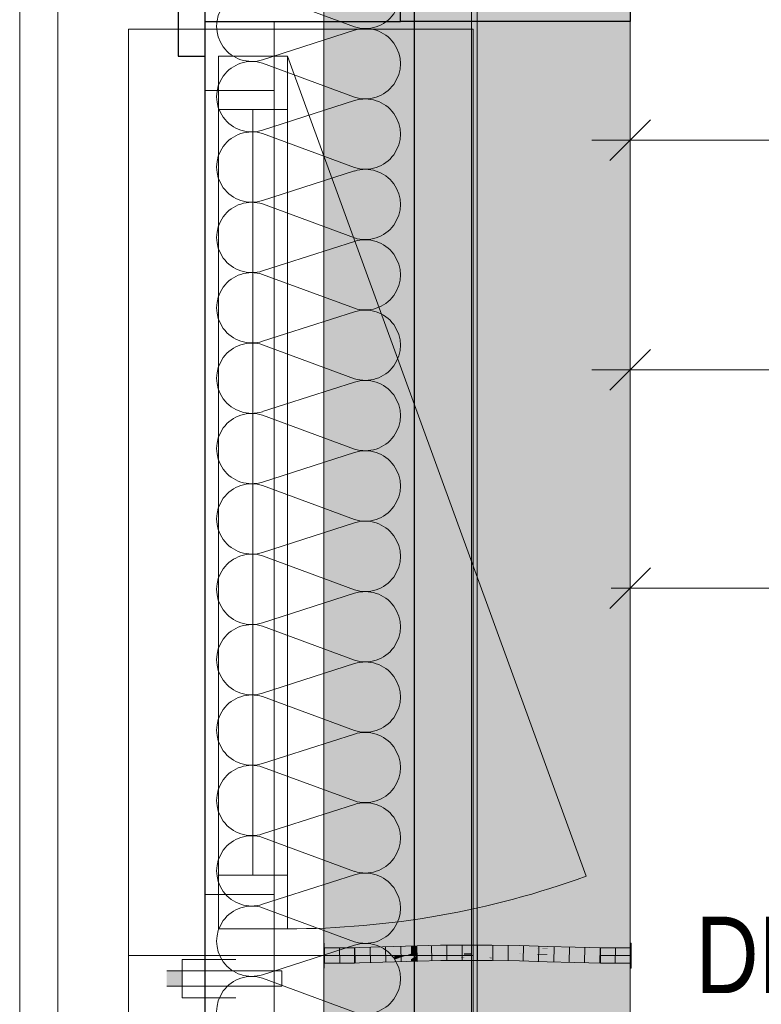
# Model space of a CAD drawing. Extents: x -420 to 300, y 62 to 1162.
# Tile 41 of 130: x -314 to -295, y 517 to 543. Entities that reach past the tile are written whole.
import ezdxf
from ezdxf.lldxf.tags import DXFTag

# ---------------------------------------------------------------- set-up
doc = ezdxf.new("R2010")
doc.units = 0
doc.layers.get('0').update_dxf_attribs({"lineweight": 35})
for name, color, linetype, lineweight, true_color in [('30 -33 Aussenwände- 7 Fassade_ Elemente', 7, 'Continuous', 9, 0x00aacc), ('30 -35 Decken- 1 Konstruktion-Träger- Stahlbeton', 7, 'grob-A06G9F4K8I', 13, 0x33aa00), ('30 -36 Dächer- 3 Dachbeläge', 7, 'Continuous', 15, 0x9999ff), ('30 -36 Dächer- 4 Dachbekleidungen', 7, 'Continuous', 9, 0xccccff), ('70 -76 Bemaßung- 2 Allgemein', 9, 'Continuous', 5, 0x808080), ('E_Leerrohr 20', 7, 'Continuous', 13, 0xcc0099), ('E_Leerrohr 20-Shading', 7, 'Continuous', 13, 0xcc0099)]:
    doc.layers.add(name, color=color, linetype=linetype, lineweight=lineweight, true_color=true_color)
doc.layers.add('70 -71 Achsen- 1 Gebäudeachsen', color=7, linetype='STRICHPUNKT2-A06G9F4J8I', lineweight=18)
doc.layers.add('Detailelementbeschriftung', color=7, linetype='Continuous', lineweight=9)
doc.layers.add('iwb_Schraffur_Unterzug', color=7, linetype='Continuous', lineweight=5, true_color=0xffffcc, plot=False)
doc.styles.get("Standard").update_dxf_attribs({"font": 'ARIALN.TTF'})
tags = doc.linetypes.add('grob-A06G9F4K8I', pattern=[14, 3, -8, 3]).pattern_tags.tags
tags[8:9] = [DXFTag(74, 4), DXFTag(75, 0), DXFTag(340, '0'), DXFTag(46, 0.0), DXFTag(50, 0.0), DXFTag(44, 0.0), DXFTag(45, 0.0)]
tags[6:7] = [DXFTag(74, 4), DXFTag(75, 0), DXFTag(340, '0'), DXFTag(46, 0.0), DXFTag(50, 0.0), DXFTag(44, 0.0), DXFTag(45, 0.0)]
tags[4:5] = [DXFTag(74, 4), DXFTag(75, 0), DXFTag(340, '0'), DXFTag(46, 0.0), DXFTag(50, 0.0), DXFTag(44, 0.0), DXFTag(45, 0.0)]
tags = doc.linetypes.add('STRICHPUNKT2', pattern=[12.7, 6.35, -3.175, 0, -3.175]).pattern_tags.tags
tags[10:11] = [DXFTag(74, 4), DXFTag(75, 0), DXFTag(340, '0'), DXFTag(46, 0.0), DXFTag(50, 0.0), DXFTag(44, 0.0), DXFTag(45, 0.0)]
tags[8:9] = [DXFTag(74, 4), DXFTag(75, 0), DXFTag(340, '0'), DXFTag(46, 0.0), DXFTag(50, 0.0), DXFTag(44, 0.0), DXFTag(45, 0.0)]
tags[6:7] = [DXFTag(74, 4), DXFTag(75, 0), DXFTag(340, '0'), DXFTag(46, 0.0), DXFTag(50, 0.0), DXFTag(44, 0.0), DXFTag(45, 0.0)]
tags[4:5] = [DXFTag(74, 4), DXFTag(75, 0), DXFTag(340, '0'), DXFTag(46, 0.0), DXFTag(50, 0.0), DXFTag(44, 0.0), DXFTag(45, 0.0)]
tags = doc.linetypes.add('STRICHPUNKT2-A06G9F4J8I', pattern=[12.7, 6.35, -3.175, 0, -3.175]).pattern_tags.tags
tags[10:11] = [DXFTag(74, 4), DXFTag(75, 0), DXFTag(340, '0'), DXFTag(46, 0.0), DXFTag(50, 0.0), DXFTag(44, 0.0), DXFTag(45, 0.0)]
tags[8:9] = [DXFTag(74, 4), DXFTag(75, 0), DXFTag(340, '0'), DXFTag(46, 0.0), DXFTag(50, 0.0), DXFTag(44, 0.0), DXFTag(45, 0.0)]
tags[6:7] = [DXFTag(74, 4), DXFTag(75, 0), DXFTag(340, '0'), DXFTag(46, 0.0), DXFTag(50, 0.0), DXFTag(44, 0.0), DXFTag(45, 0.0)]
tags[4:5] = [DXFTag(74, 4), DXFTag(75, 0), DXFTag(340, '0'), DXFTag(46, 0.0), DXFTag(50, 0.0), DXFTag(44, 0.0), DXFTag(45, 0.0)]

# ---------------------------------------------------------------- blocks, each defined once
blk = doc.blocks.new('Shading-A06G9F2J8I', base_point=(-301.19, 518.014))
at = {"layer": 'E_Leerrohr 20-Shading', "color": 223, "true_color": 0xc67fb4}
for points in [[(-305.679, 518.301), (-305.68, 518.359), (-306.286, 518.299), (-306.286, 518.353)], [(-306.286, 518.299), (-306.286, 518.297), (-305.679, 518.301), (-305.679, 518.3)], [(-306.286, 518.297), (-306.286, 518.295), (-305.679, 518.3)], [(-305.072, 518.313), (-305.074, 518.372), (-305.679, 518.301), (-305.68, 518.359)], [(-305.679, 518.3), (-305.072, 518.313), (-305.679, 518.301), (-305.072, 518.313)], [(-304.464, 518.331), (-304.466, 518.39), (-305.072, 518.313), (-305.074, 518.372)], [(-304.466, 518.39), (-304.464, 518.331), (-304.025, 518.403), (-304.025, 518.386)], [(-304.025, 518.386), (-304.464, 518.331), (-304.024, 518.346), (-304.094, 518.342)], [(-304.094, 518.342), (-303.855, 518.349), (-303.855, 518.354)], [(-303.857, 518.408), (-304.025, 518.386), (-303.855, 518.354), (-304.024, 518.346)], [(-304.025, 518.386), (-303.857, 518.408), (-304.025, 518.403)], [(-303.246, 518.38), (-303.247, 518.423), (-303.855, 518.354), (-303.857, 518.408)], [(-303.855, 518.349), (-303.246, 518.364), (-303.855, 518.354), (-303.246, 518.38)], [(-302.635, 518.393), (-302.635, 518.43), (-303.246, 518.38), (-303.247, 518.423)], [(-303.246, 518.364), (-302.635, 518.372), (-303.246, 518.38), (-302.635, 518.393)], [(-302.635, 518.393), (-302.269, 518.39), (-302.635, 518.43), (-302.268, 518.429)], [(-302.635, 518.372), (-301.908, 518.369), (-302.635, 518.393), (-301.908, 518.388)], [(-302.269, 518.39), (-301.908, 518.388), (-302.268, 518.429), (-301.907, 518.427)], [(-301.182, 518.364), (-301.181, 518.414), (-301.908, 518.388), (-301.907, 518.427)], [(-301.908, 518.369), (-301.182, 518.355), (-301.908, 518.388), (-301.182, 518.364)], [(-301.182, 518.364), (-301.052, 518.359), (-301.181, 518.414), (-300.731, 518.349)], [(-301.182, 518.355), (-300.682, 518.342), (-301.182, 518.364)], [(-301.181, 518.414), (-300.731, 518.349), (-300.455, 518.395), (-300.456, 518.341)], [(-300.731, 518.349), (-301.052, 518.359), (-300.692, 518.343), (-300.746, 518.345)], [(-300.746, 518.345), (-300.682, 518.342), (-300.692, 518.343)], [(-300.456, 518.341), (-300.731, 518.349), (-300.456, 518.337), (-300.692, 518.343)], [(-300.692, 518.343), (-300.682, 518.342), (-300.456, 518.337), (-300.456, 518.336)], [(-299.732, 518.318), (-299.731, 518.375), (-300.456, 518.341), (-300.455, 518.395)], [(-300.456, 518.341), (-300.456, 518.337), (-299.732, 518.318), (-299.732, 518.316)], [(-300.456, 518.337), (-300.456, 518.336), (-299.732, 518.316)], [(-299.009, 518.301), (-299.008, 518.36), (-299.732, 518.318), (-299.731, 518.375)], [(-299.732, 518.316), (-299.009, 518.301), (-299.732, 518.318)], [(-298.286, 518.295), (-298.286, 518.353), (-299.009, 518.301), (-299.008, 518.36)], [(-304.455, 518.015), (-304.456, 518.048), (-305.064, 517.985), (-305.065, 518.031)], [(-304.456, 518.048), (-304.455, 518.015), (-304.022, 518.061), (-304.022, 518.037)], [(-304.455, 518.015), (-304.454, 517.99), (-304.022, 518.037), (-304.021, 518.003)], [(-304.022, 518.061), (-304.022, 518.037), (-303.848, 518.066), (-303.847, 518.046)], [(-304.022, 518.037), (-304.021, 518.003), (-303.847, 518.046), (-303.846, 518.008)], [(-303.847, 518.046), (-303.24, 518.072), (-303.848, 518.066), (-303.24, 518.081)], [(-303.24, 518.081), (-303.24, 518.081), (-303.848, 518.066)], [(-303.846, 518.008), (-303.239, 518.023), (-303.847, 518.046), (-303.24, 518.072)], [(-302.634, 518.085), (-302.634, 518.089), (-303.24, 518.072), (-303.24, 518.081)], [(-303.239, 518.023), (-302.634, 518.03), (-303.24, 518.072), (-302.634, 518.085)], [(-302.634, 518.085), (-302.274, 518.082), (-302.634, 518.089), (-302.274, 518.087)], [(-302.634, 518.085), (-302.634, 518.03), (-302.274, 518.082), (-302.275, 518.029)], [(-302.274, 518.082), (-302.275, 518.029), (-301.911, 518.078), (-301.912, 518.027)], [(-302.274, 518.087), (-302.274, 518.086), (-301.911, 518.086), (-301.911, 518.083)], [(-302.274, 518.086), (-302.274, 518.082), (-301.911, 518.083), (-301.911, 518.08)], [(-302.274, 518.082), (-301.911, 518.078), (-302.201, 518.082)], [(-301.911, 518.078), (-301.911, 518.08), (-302.201, 518.082)], [(-301.911, 518.078), (-301.912, 518.027), (-301.189, 518.056), (-301.19, 518.014)], [(-301.911, 518.083), (-301.188, 518.065), (-301.911, 518.086), (-301.188, 518.07)], [(-301.188, 518.07), (-301.188, 518.072), (-301.911, 518.086)], [(-301.911, 518.08), (-301.189, 518.056), (-301.911, 518.083), (-301.188, 518.065)], [(-301.911, 518.08), (-301.911, 518.078), (-301.584, 518.069)], [(-301.911, 518.078), (-301.189, 518.056), (-301.584, 518.069)], [(-301.19, 518.014), (-300.466, 517.995), (-301.189, 518.056), (-300.465, 518.024)], [(-301.189, 518.056), (-300.465, 518.024), (-301.188, 518.065), (-300.464, 518.04)], [(-300.464, 518.04), (-300.464, 518.053), (-301.188, 518.065), (-301.188, 518.072)], [(-300.465, 518.024), (-299.74, 517.99), (-300.464, 518.04), (-299.739, 518.014)], [(-299.739, 518.014), (-299.739, 518.034), (-300.464, 518.04), (-300.464, 518.053)], [(-299.014, 517.964), (-299.013, 518.018), (-299.74, 517.99), (-299.739, 518.034)], [(-306.286, 517.953), (-305.674, 517.962), (-306.286, 518.012), (-305.675, 518.017)], [(-306.286, 517.953), (-305.674, 517.959), (-305.674, 517.962)], [(-305.064, 517.985), (-305.065, 518.031), (-305.674, 517.962), (-305.675, 518.017)], [(-305.674, 517.959), (-305.063, 517.972), (-305.674, 517.962), (-305.064, 517.985)], [(-305.063, 517.972), (-304.454, 517.99), (-305.064, 517.985), (-304.455, 518.015)], [(-300.466, 517.995), (-299.74, 517.975), (-300.465, 518.024), (-299.74, 517.99)], [(-299.74, 517.975), (-299.014, 517.96), (-299.74, 517.99), (-299.014, 517.964)], [(-298.286, 517.953), (-298.286, 518.012), (-299.014, 517.96), (-299.013, 518.018)]]:
    blk.add_solid(points, dxfattribs=at)
at = {"layer": 'E_Leerrohr 20-Shading', "color": 231, "true_color": 0xe17fc9}
for points in [[(-305.677, 518.159), (-305.679, 518.3), (-306.286, 518.153), (-306.286, 518.295)], [(-305.069, 518.172), (-305.072, 518.313), (-305.677, 518.159), (-305.679, 518.3)], [(-304.46, 518.19), (-304.464, 518.331), (-305.069, 518.172), (-305.072, 518.313)], [(-304.46, 518.19), (-304.094, 518.342), (-304.464, 518.331)], [(-304.094, 518.342), (-304.46, 518.19), (-304.024, 518.341), (-304.023, 518.203)], [(-303.855, 518.337), (-303.855, 518.349), (-304.094, 518.342)], [(-304.023, 518.203), (-303.851, 518.208), (-304.024, 518.341), (-303.855, 518.337)], [(-303.245, 518.326), (-303.246, 518.364), (-303.855, 518.337), (-303.855, 518.349)], [(-303.855, 518.337), (-303.851, 518.208), (-303.245, 518.326), (-303.243, 518.224)], [(-302.635, 518.321), (-302.635, 518.372), (-303.245, 518.326), (-303.246, 518.364)], [(-303.245, 518.326), (-303.243, 518.224), (-302.635, 518.321), (-302.634, 518.237)], [(-301.909, 518.323), (-301.908, 518.369), (-302.635, 518.321), (-302.635, 518.372)], [(-302.27, 518.322), (-302.635, 518.321), (-302.271, 518.242), (-302.634, 518.237)], [(-302.271, 518.229), (-301.91, 518.227), (-302.27, 518.322), (-301.909, 518.323)], [(-301.909, 518.323), (-301.91, 518.227), (-301.182, 518.333), (-301.185, 518.219)], [(-301.182, 518.333), (-301.182, 518.355), (-301.909, 518.323), (-301.908, 518.369)], [(-301.182, 518.333), (-301.185, 518.219), (-300.682, 518.342), (-301.166, 518.219)], [(-300.682, 518.342), (-301.182, 518.355), (-301.182, 518.333)], [(-300.682, 518.342), (-301.166, 518.219), (-300.456, 518.336), (-300.46, 518.208)], [(-299.735, 518.196), (-299.732, 518.316), (-300.46, 518.208), (-300.456, 518.336)], [(-299.011, 518.16), (-299.009, 518.301), (-299.735, 518.175), (-299.732, 518.316)], [(-298.286, 518.153), (-298.286, 518.295), (-299.011, 518.16), (-299.009, 518.301)], [(-305.677, 518.159), (-306.286, 518.153), (-305.97, 518.154)], [(-306.286, 518.153), (-306.098, 518.152), (-305.97, 518.154)], [(-306.286, 518.144), (-305.928, 518.151), (-306.286, 518.153)], [(-305.676, 518.087), (-305.677, 518.15), (-306.286, 518.144), (-305.901, 518.151)], [(-305.928, 518.151), (-306.286, 518.144), (-305.901, 518.151)], [(-305.676, 518.087), (-306.286, 518.144), (-306.286, 518.095)], [(-306.286, 518.095), (-306.286, 518.012), (-305.676, 518.087), (-305.675, 518.017)], [(-305.97, 518.154), (-306.098, 518.152), (-305.742, 518.155), (-305.928, 518.151)], [(-305.677, 518.159), (-305.97, 518.154), (-305.677, 518.156), (-305.742, 518.155)], [(-305.742, 518.155), (-305.928, 518.151), (-305.677, 518.155), (-305.901, 518.151)], [(-305.677, 518.15), (-305.677, 518.155), (-305.901, 518.151)], [(-305.677, 518.155), (-305.677, 518.156), (-305.742, 518.155)], [(-305.677, 518.156), (-305.677, 518.155), (-305.068, 518.172), (-305.068, 518.159)], [(-305.068, 518.172), (-305.069, 518.172), (-305.677, 518.156), (-305.677, 518.159)], [(-305.068, 518.14), (-305.068, 518.159), (-305.677, 518.15), (-305.677, 518.155)], [(-305.067, 518.114), (-305.068, 518.14), (-305.676, 518.12), (-305.677, 518.15)], [(-305.676, 518.087), (-305.066, 518.078), (-305.676, 518.12), (-305.067, 518.114)], [(-305.676, 518.087), (-305.675, 518.017), (-305.066, 518.078), (-305.065, 518.031)], [(-304.459, 518.164), (-304.46, 518.19), (-305.068, 518.159), (-305.069, 518.172)], [(-304.458, 518.128), (-304.459, 518.152), (-305.068, 518.159), (-304.77, 518.161)], [(-304.458, 518.128), (-305.068, 518.159), (-305.068, 518.14)], [(-304.458, 518.128), (-305.068, 518.14), (-304.458, 518.107), (-305.067, 518.114)], [(-305.067, 518.114), (-305.066, 518.078), (-304.458, 518.107), (-304.456, 518.068)], [(-305.066, 518.078), (-305.065, 518.031), (-304.456, 518.068), (-304.456, 518.048)], [(-304.459, 518.152), (-304.459, 518.164), (-304.77, 518.161)], [(-304.46, 518.19), (-304.459, 518.164), (-304.023, 518.203), (-304.123, 518.167)], [(-304.19, 518.143), (-304.123, 518.167), (-304.459, 518.152), (-304.459, 518.164)], [(-304.458, 518.128), (-304.245, 518.123), (-304.459, 518.152), (-304.19, 518.143)], [(-304.296, 518.105), (-304.245, 518.123), (-304.458, 518.107), (-304.458, 518.128)], [(-304.458, 518.107), (-304.456, 518.069), (-304.296, 518.105), (-304.396, 518.07)], [(-304.456, 518.069), (-304.456, 518.068), (-304.396, 518.07), (-304.402, 518.067)], [(-304.456, 518.068), (-304.456, 518.048), (-304.402, 518.067)], [(-304.402, 518.067), (-304.456, 518.048), (-304.022, 518.061)], [(-304.396, 518.07), (-304.402, 518.067), (-304.003, 518.073), (-304.022, 518.061)], [(-304.296, 518.105), (-304.396, 518.07), (-303.958, 518.101), (-304.003, 518.073)], [(-303.958, 518.101), (-303.934, 518.117), (-304.296, 518.105), (-304.245, 518.123)], [(-304.245, 518.123), (-303.934, 518.117), (-304.19, 518.143), (-303.906, 518.134)], [(-303.906, 518.134), (-303.85, 518.169), (-304.19, 518.143), (-304.123, 518.167)], [(-304.023, 518.203), (-304.123, 518.167), (-303.851, 518.204), (-303.85, 518.169)], [(-303.851, 518.204), (-303.851, 518.208), (-304.023, 518.203)], [(-304.003, 518.073), (-304.022, 518.061), (-303.848, 518.075), (-303.848, 518.066)], [(-303.958, 518.101), (-304.003, 518.073), (-303.849, 518.1), (-303.848, 518.075)], [(-303.849, 518.1), (-303.849, 518.115), (-303.958, 518.101), (-303.934, 518.117)], [(-303.934, 518.117), (-303.849, 518.115), (-303.906, 518.134), (-303.849, 518.132)], [(-303.849, 518.132), (-303.85, 518.169), (-303.906, 518.134)], [(-303.851, 518.208), (-303.243, 518.223), (-303.243, 518.224)], [(-303.243, 518.209), (-303.243, 518.223), (-303.851, 518.204), (-303.851, 518.208)], [(-303.851, 518.204), (-303.85, 518.169), (-303.243, 518.209), (-303.242, 518.174)], [(-303.241, 518.114), (-303.242, 518.174), (-303.849, 518.132), (-303.85, 518.169)], [(-303.241, 518.104), (-303.241, 518.114), (-303.849, 518.115), (-303.849, 518.132)], [(-303.241, 518.104), (-303.849, 518.115), (-303.241, 518.094), (-303.849, 518.1)], [(-303.241, 518.094), (-303.849, 518.1), (-303.24, 518.081), (-303.848, 518.075)], [(-303.848, 518.075), (-303.848, 518.066), (-303.24, 518.081)], [(-302.634, 518.237), (-303.243, 518.224), (-302.634, 518.234), (-303.243, 518.223)], [(-303.243, 518.223), (-302.634, 518.23), (-302.634, 518.234)], [(-302.634, 518.211), (-302.634, 518.23), (-303.243, 518.209), (-303.243, 518.223)], [(-303.243, 518.209), (-303.242, 518.174), (-302.634, 518.211), (-302.634, 518.176)], [(-302.634, 518.102), (-302.634, 518.176), (-303.241, 518.117), (-303.242, 518.174)], [(-303.241, 518.114), (-302.634, 518.099), (-303.241, 518.117), (-302.634, 518.102)], [(-302.634, 518.099), (-303.241, 518.114), (-302.77, 518.1)], [(-303.241, 518.114), (-303.241, 518.104), (-302.77, 518.1)], [(-302.634, 518.089), (-302.77, 518.1), (-303.241, 518.094), (-303.241, 518.104)], [(-302.634, 518.089), (-303.241, 518.094), (-303.24, 518.081)], [(-302.634, 518.099), (-302.77, 518.1), (-302.634, 518.096)], [(-302.77, 518.1), (-302.634, 518.089), (-302.634, 518.096)], [(-302.634, 518.237), (-302.634, 518.23), (-302.271, 518.242), (-302.271, 518.229)], [(-302.634, 518.211), (-302.271, 518.229), (-302.634, 518.23)], [(-302.271, 518.229), (-302.634, 518.211), (-302.272, 518.208)], [(-302.438, 518.209), (-302.634, 518.211), (-302.438, 518.176), (-302.634, 518.176)], [(-301.911, 518.101), (-301.91, 518.175), (-302.634, 518.102), (-302.634, 518.176)], [(-301.911, 518.101), (-302.634, 518.102), (-302.53, 518.099)], [(-302.634, 518.102), (-302.634, 518.099), (-302.53, 518.099)], [(-302.274, 518.087), (-302.015, 518.097), (-302.634, 518.099), (-302.118, 518.101)], [(-302.274, 518.087), (-302.634, 518.099), (-302.634, 518.096)], [(-302.437, 518.091), (-302.634, 518.096), (-302.437, 518.088), (-302.634, 518.089)], [(-301.91, 518.206), (-302.438, 518.209), (-301.91, 518.175), (-302.438, 518.176)], [(-302.274, 518.087), (-302.437, 518.091), (-302.437, 518.088)], [(-301.911, 518.086), (-301.911, 518.094), (-302.274, 518.087), (-302.015, 518.097)], [(-302.271, 518.229), (-302.272, 518.208), (-301.91, 518.224), (-301.91, 518.206)], [(-301.91, 518.224), (-301.91, 518.227), (-302.271, 518.229)], [(-302.015, 518.097), (-301.911, 518.101), (-302.118, 518.101)], [(-301.911, 518.094), (-301.911, 518.101), (-302.015, 518.097)], [(-301.186, 518.171), (-301.91, 518.175), (-301.187, 518.111), (-301.911, 518.101)], [(-301.187, 518.111), (-301.911, 518.101), (-301.188, 518.073), (-301.911, 518.094)], [(-301.911, 518.094), (-301.911, 518.086), (-301.188, 518.073), (-301.188, 518.072)], [(-301.91, 518.227), (-301.185, 518.214), (-301.185, 518.219)], [(-301.185, 518.21), (-301.185, 518.214), (-301.91, 518.224), (-301.91, 518.227)], [(-301.91, 518.206), (-301.185, 518.196), (-301.91, 518.224), (-301.185, 518.21)], [(-301.91, 518.206), (-301.91, 518.175), (-301.185, 518.196), (-301.186, 518.171)], [(-301.187, 518.111), (-301.188, 518.072), (-300.462, 518.124), (-300.464, 518.053)], [(-300.461, 518.166), (-301.186, 518.171), (-300.462, 518.124), (-301.187, 518.111)], [(-300.725, 518.188), (-301.185, 518.196), (-300.725, 518.168), (-301.186, 518.171)], [(-301.185, 518.219), (-301.185, 518.214), (-301.166, 518.219)], [(-301.166, 518.219), (-301.185, 518.214), (-300.46, 518.208), (-300.46, 518.195)], [(-300.46, 518.193), (-300.46, 518.195), (-301.185, 518.21), (-301.185, 518.214)], [(-301.185, 518.196), (-300.461, 518.183), (-301.185, 518.21), (-300.46, 518.193)], [(-300.461, 518.183), (-300.725, 518.188), (-300.461, 518.166), (-300.725, 518.168)], [(-300.462, 518.124), (-300.464, 518.053), (-299.736, 518.138), (-299.739, 518.034)], [(-299.736, 518.16), (-300.461, 518.166), (-299.736, 518.138), (-300.462, 518.124)], [(-300.461, 518.183), (-299.736, 518.17), (-300.46, 518.193), (-299.735, 518.175)], [(-300.461, 518.183), (-300.461, 518.166), (-299.736, 518.17), (-299.736, 518.16)], [(-300.46, 518.195), (-299.735, 518.175), (-300.46, 518.208), (-299.735, 518.196)], [(-299.735, 518.175), (-300.46, 518.195), (-300.46, 518.193)], [(-299.736, 518.138), (-299.739, 518.034), (-299.011, 518.149), (-299.013, 518.018)], [(-299.011, 518.16), (-299.735, 518.175), (-299.736, 518.17)], [(-299.736, 518.17), (-299.736, 518.16), (-299.011, 518.16), (-299.011, 518.155)], [(-299.011, 518.155), (-299.736, 518.16), (-299.011, 518.149), (-299.736, 518.138)], [(-299.011, 518.149), (-299.013, 518.018), (-298.286, 518.153), (-298.286, 518.012)], [(-298.286, 518.153), (-299.011, 518.16), (-299.011, 518.155)], [(-299.011, 518.155), (-299.011, 518.149), (-298.286, 518.153)]]:
    blk.add_solid(points, dxfattribs=at)
blk = doc.blocks.new('Shading-A06G9F2L8I', base_point=(-306.286, 518.148))
at = {"layer": 'E_Leerrohr 20-Shading', "color": 213, "true_color": 0xd67fc0}
for points in [[(-306.286, 518.153), (-306.286, 518.483), (-306.298, 518.153), (-306.298, 518.483)], [(-305.676, 518.153), (-306.286, 518.353), (-306.286, 518.166)], [(-305.676, 518.153), (-305.498, 518.153), (-306.286, 518.353), (-305.498, 518.353)], [(-306.286, 518.082), (-306.286, 518.153), (-306.298, 518.082), (-306.298, 518.153)], [(-306.298, 517.823), (-306.286, 517.823), (-306.298, 518.082), (-306.286, 518.082)], [(-306.286, 518.166), (-306.286, 518.159), (-305.676, 518.153), (-305.918, 518.153)], [(-306.286, 518.159), (-306.286, 518.153), (-305.918, 518.153)], [(-306.286, 518.148), (-306.286, 518.07), (-305.676, 518.153), (-305.944, 518.065)], [(-305.676, 518.153), (-306.286, 518.153), (-306.286, 518.148)], [(-306.286, 518.07), (-306.286, 517.953), (-305.944, 518.065)], [(-305.944, 518.065), (-306.286, 517.953), (-305.498, 518.059), (-305.498, 517.953)], [(-305.676, 518.153), (-305.944, 518.065), (-305.498, 518.153), (-305.498, 518.059)]]:
    blk.add_solid(points, dxfattribs=at)
blk = doc.blocks.new('Shading-A06G9F2N8I', base_point=(-298.286, 518.153))
at = {"layer": 'E_Leerrohr 20-Shading', "color": 213, "true_color": 0xd67fc0}
for points in [[(-299.074, 518.353), (-299.074, 518.153), (-298.286, 518.353), (-298.286, 518.153)], [(-298.286, 518.483), (-298.286, 518.153), (-298.274, 518.483), (-298.274, 518.153)], [(-298.286, 518.153), (-299.074, 518.153), (-298.286, 517.953), (-299.074, 517.965)], [(-298.274, 518.153), (-298.286, 518.153), (-298.274, 518.061), (-298.286, 518.061)], [(-298.286, 518.061), (-298.286, 517.823), (-298.274, 518.061), (-298.274, 517.823)], [(-299.074, 517.965), (-299.074, 517.953), (-298.286, 517.953)]]:
    blk.add_solid(points, dxfattribs=at)
blk = doc.blocks.new('Referenz-A06G9F4L8I')
at = {"layer": '30 -33 Aussenwände- 7 Fassade_ Elemente', "color": 0, "linetype": 'Continuous', "lineweight": -2, "ltscale": 0.25}
for p, q in [((-309.398, 444.453), (-309.398, 609.453)), ((-303.938, 604.953), (-303.938, 448.953)), ((-310.098, 544.953), (-310.098, 541.653)), ((-304.298, 542.553), (-304.298, 544.953)), ((-298.298, 544.953), (-298.298, 542.553)), ((-309.398, 541.653), (-309.398, 542.553)), ((-309.398, 542.553), (-304.298, 542.553)), ((-298.298, 542.553), (-304.298, 542.553)), ((-310.098, 541.653), (-309.398, 541.653))]:
    blk.add_line(p, q, dxfattribs=at)
at = {"layer": '30 -33 Aussenwände- 7 Fassade_ Elemente', "color": 0, "linetype": 'Continuous', "ltscale": 0.13}
for p, q in [((-314.238, 608.053), (-314.238, 445.753)), ((-302.438, 448.953), (-302.438, 604.953)), ((-313.238, 449.453), (-313.238, 604.453)), ((-309.398, 604.453), (-309.398, 449.453)), ((-314.238, 385.853), (-314.238, 548.053)), ((-298.298, 544.953), (-298.298, 388.953)), ((-305.498, 542.418), (-307.898, 543.305)), ((-309.398, 542.553), (-307.598, 542.553)), ((-309.398, 518.153), (-309.398, 542.553)), ((-307.598, 542.553), (-307.598, 518.153)), ((-307.898, 541.556), (-305.498, 542.328)), ((-309.048, 518.853), (-309.048, 541.653)), ((-309.048, 541.653), (-307.248, 541.653)), ((-305.498, 540.579), (-307.898, 541.466)), ((-307.248, 541.653), (-307.248, 518.853)), ((-307.898, 539.718), (-305.498, 540.489)), ((-305.498, 538.741), (-307.898, 539.628)), ((-307.898, 537.879), (-305.498, 538.651)), ((-305.498, 536.902), (-307.898, 537.789)), ((-307.898, 536.041), (-305.498, 536.812)), ((-305.498, 535.064), (-307.898, 535.951)), ((-307.898, 534.202), (-305.498, 534.974)), ((-305.498, 533.225), (-307.898, 534.112)), ((-307.898, 532.364), (-305.498, 533.135)), ((-305.498, 531.387), (-307.898, 532.274)), ((-307.898, 530.525), (-305.498, 531.297)), ((-305.498, 529.548), (-307.898, 530.435)), ((-307.898, 528.687), (-305.498, 529.458)), ((-305.498, 527.709), (-307.898, 528.597)), ((-307.898, 526.848), (-305.498, 527.619)), ((-305.498, 525.871), (-307.898, 526.758)), ((-307.898, 525.01), (-305.498, 525.781)), ((-305.498, 524.032), (-307.898, 524.92)), ((-307.898, 523.171), (-305.498, 523.942)), ((-305.498, 522.194), (-307.898, 523.081)), ((-307.898, 521.333), (-305.498, 522.104)), ((-305.498, 520.355), (-307.898, 521.243)), ((-307.898, 519.494), (-305.498, 520.265)), ((-305.498, 518.517), (-307.898, 519.404)), ((-307.248, 518.853), (-309.048, 518.853)), ((-307.898, 517.656), (-305.498, 518.427)), ((-309.398, 493.753), (-309.398, 518.153)), ((-309.398, 518.153), (-307.598, 518.153)), ((-307.598, 518.153), (-307.598, 493.753)), ((-305.498, 516.678), (-307.898, 517.566))]:
    blk.add_line(p, q, dxfattribs=at)
at = {"layer": '30 -33 Aussenwände- 7 Fassade_ Elemente', "color": 0, "linetype": 'Continuous', "lineweight": 18, "ltscale": 0.18}
for p, q in [((-309.398, 542.553), (-307.598, 542.553)), ((-309.398, 540.753), (-309.398, 542.553)), ((-307.598, 542.553), (-307.598, 540.753)), ((-309.048, 540.253), (-309.048, 541.653)), ((-309.048, 541.653), (-307.248, 541.653)), ((-307.248, 541.653), (-307.248, 540.253)), ((-307.598, 540.753), (-309.398, 540.753)), ((-307.248, 540.253), (-309.048, 540.253)), ((-308.148, 520.253), (-308.148, 540.253)), ((-309.048, 520.253), (-307.248, 520.253)), ((-309.048, 518.853), (-309.048, 520.253)), ((-307.248, 520.253), (-307.248, 518.853)), ((-309.398, 518.153), (-309.398, 519.753)), ((-309.398, 519.753), (-307.598, 519.753)), ((-307.598, 519.753), (-307.598, 518.153)), ((-307.248, 518.853), (-309.048, 518.853)), ((-309.398, 518.153), (-307.598, 518.153)), ((-309.398, 516.553), (-309.398, 518.153)), ((-307.598, 518.153), (-307.598, 516.553))]:
    blk.add_line(p, q, dxfattribs=at)
at = {"layer": '30 -33 Aussenwände- 7 Fassade_ Elemente', "color": 0}
for p, q in [((-311.398, 542.353), (-309.398, 542.353)), ((-311.398, 518.153), (-311.398, 542.353)), ((-307.598, 542.353), (-309.398, 542.353)), ((-309.398, 542.353), (-309.398, 540.753)), ((-302.398, 542.353), (-307.598, 542.353)), ((-307.598, 540.753), (-307.598, 542.353)), ((-302.398, 518.153), (-302.398, 542.353)), ((-309.048, 541.653), (-307.248, 541.653)), ((-309.048, 540.253), (-309.048, 541.653)), ((-307.248, 541.653), (-307.248, 540.253)), ((-309.398, 540.753), (-307.598, 540.753)), ((-309.398, 519.753), (-309.398, 540.753)), ((-309.048, 540.253), (-307.248, 540.253)), ((-309.048, 520.253), (-309.048, 540.253)), ((-308.148, 520.253), (-308.148, 540.253)), ((-307.248, 540.253), (-307.248, 520.253)), ((-309.048, 518.853), (-309.048, 520.253)), ((-307.248, 520.253), (-309.048, 520.253)), ((-307.248, 520.253), (-307.248, 518.853)), ((-309.398, 518.153), (-309.398, 519.753)), ((-309.398, 519.753), (-307.598, 519.753)), ((-307.598, 519.753), (-307.598, 518.153)), ((-307.248, 518.853), (-309.048, 518.853)), ((-311.398, 493.953), (-311.398, 518.153)), ((-311.398, 518.153), (-309.398, 518.153)), ((-307.598, 518.153), (-309.398, 518.153)), ((-309.398, 518.153), (-309.398, 516.553)), ((-307.598, 516.553), (-307.598, 518.153)), ((-302.398, 518.153), (-307.598, 518.153)), ((-302.398, 493.953), (-302.398, 518.153))]:
    blk.add_line(p, q, dxfattribs=at)
at = {"layer": '30 -33 Aussenwände- 7 Fassade_ Elemente', "color": 0, "linetype": 'grob-A06G9F4K8I', "ltscale": 0.13}
blk.add_line((-307.248, 541.653), (-299.45, 520.228), dxfattribs=at)
at = {"layer": '30 -33 Aussenwände- 7 Fassade_ Elemente', "color": 0, "linetype": 'Continuous', "ltscale": 0.13}
for centre, major_axis, end_param in [((-305.216, 543.292), (-0.282, -0.874), 3.765224), ((-308.179, 542.431), (0.282, 0.874), 3.764652), ((-305.216, 541.453), (-0.282, -0.874), 3.765224), ((-308.179, 540.592), (0.282, 0.874), 3.764652), ((-305.216, 539.615), (-0.282, -0.874), 3.765224), ((-308.179, 538.754), (0.282, 0.874), 3.764652), ((-305.216, 537.776), (-0.282, -0.874), 3.765224), ((-308.179, 536.915), (0.282, 0.874), 3.764652), ((-305.216, 535.938), (-0.282, -0.874), 3.765224), ((-308.179, 535.077), (0.282, 0.874), 3.764652), ((-305.216, 534.099), (-0.282, -0.874), 3.765224), ((-308.179, 533.238), (0.282, 0.874), 3.764652), ((-305.216, 532.261), (-0.282, -0.874), 3.765224), ((-308.179, 531.399), (0.282, 0.874), 3.764652), ((-305.216, 530.422), (-0.282, -0.874), 3.765224), ((-308.179, 529.561), (0.282, 0.874), 3.764652), ((-305.216, 528.584), (-0.282, -0.874), 3.765224), ((-308.179, 527.722), (0.282, 0.874), 3.764652), ((-305.216, 526.745), (-0.282, -0.874), 3.765224), ((-308.179, 525.884), (0.282, 0.874), 3.764652), ((-305.216, 524.907), (-0.282, -0.874), 3.765224), ((-308.179, 524.045), (0.282, 0.874), 3.764652), ((-305.216, 523.068), (-0.282, -0.874), 3.765224), ((-308.179, 522.207), (0.282, 0.874), 3.764652), ((-305.216, 521.23), (-0.282, -0.874), 3.765224), ((-308.179, 520.368), (0.282, 0.874), 3.764652), ((-305.216, 519.391), (-0.282, -0.874), 3.765224), ((-308.179, 518.53), (0.282, 0.874), 3.764652), ((-305.216, 517.553), (-0.282, -0.874), 3.765224), ((-308.179, 516.691), (0.282, 0.874), 3.764652)]:
    blk.add_ellipse(centre, major_axis=major_axis, ratio=1, start_param=0, end_param=end_param, dxfattribs=at)
at = {"layer": '30 -33 Aussenwände- 7 Fassade_ Elemente', "color": 0, "linetype": 'grob-A06G9F4K8I', "ltscale": 0.13}
blk.add_ellipse((-307.248, 541.653), major_axis=(0, -22.8), ratio=1, start_param=0, end_param=0.349066, dxfattribs=at)
at = {"layer": '30 -35 Decken- 1 Konstruktion-Träger- Stahlbeton', "color": 0}
for p, q in [((-306.298, 770.453), (-306.298, 388.453)), ((-298.298, 770.453), (-298.298, 388.453))]:
    blk.add_line(p, q, dxfattribs=at)
at = {"layer": '30 -36 Dächer- 3 Dachbeläge', "color": 0, "lineweight": 9}
for p, q in [((-309.998, 517.753), (-310.398, 517.753)), ((-309.998, 517.353), (-309.998, 517.753)), ((-310.398, 517.353), (-309.998, 517.353))]:
    blk.add_line(p, q, dxfattribs=at)
at = {"layer": '30 -36 Dächer- 3 Dachbeläge', "color": 0, "lineweight": 0}
for points in [[(-310.398, 517.353), (-310.398, 517.753), (-309.998, 517.353)], [(-309.998, 517.353), (-310.398, 517.753), (-309.998, 517.753)]]:
    blk.add_solid(points, dxfattribs=at)
at = {"layer": '30 -36 Dächer- 4 Dachbekleidungen', "color": 0, "linetype": 'Continuous', "ltscale": 0.13}
for p, q in [((-308.598, 518.053), (-309.998, 518.053)), ((-309.998, 518.053), (-309.998, 517.753)), ((-309.998, 517.353), (-309.998, 517.753)), ((-309.998, 517.753), (-308.598, 517.753)), ((-307.398, 517.753), (-308.598, 517.753)), ((-307.398, 517.353), (-307.398, 517.753)), ((-308.598, 517.353), (-309.998, 517.353)), ((-309.998, 517.053), (-309.998, 517.353)), ((-308.598, 517.353), (-307.398, 517.353)), ((-308.598, 517.053), (-309.998, 517.053))]:
    blk.add_line(p, q, dxfattribs=at)
at = {"layer": '70 -71 Achsen- 1 Gebäudeachsen', "color": 0, "linetype": 'STRICHPUNKT2-A06G9F4J8I', "ltscale": 0.18}
blk.add_line((-302.298, 1084.393), (-302.298, 84.953), dxfattribs=at)
at = {"layer": '70 -76 Bemaßung- 2 Allgemein', "color": 0, "linetype": 'Continuous', "ltscale": 0.13}
for p, q in [((-298.298, 541.953), (-298.298, 538.453)), ((-299.298, 539.453), (-297.237, 539.453)), ((-155.358, 539.453), (-297.237, 539.453)), ((-298.298, 535.953), (-298.298, 532.453)), ((-299.298, 533.453), (-297.237, 533.453)), ((-152.358, 533.453), (-297.237, 533.453)), ((-298.298, 529.755), (-298.298, 526.755)), ((-298.828, 527.225), (-297.767, 528.286)), ((-298.798, 527.755), (-297.237, 527.755)), ((-254.258, 527.755), (-297.237, 527.755))]:
    blk.add_line(p, q, dxfattribs=at)
at = {"layer": '70 -76 Bemaßung- 2 Allgemein', "color": 0, "linetype": 'Continuous', "lineweight": 20, "ltscale": 0.2}
for p, q in [((-298.828, 538.923), (-297.767, 539.984)), ((-298.828, 532.923), (-297.767, 533.984))]:
    blk.add_line(p, q, dxfattribs=at)
blk = doc.blocks.new('Referenz-A06G9F4N8I')
at = {"layer": 'iwb_Schraffur_Unterzug', "linetype": 'Continuous', "ltscale": 0.13}
blk.add_solid([(-306.298, 388.453), (-306.298, 995.453), (-298.298, 388.453), (-298.298, 995.453)], dxfattribs=at)
blk = doc.blocks.new('Flexrohr-A06G9FA78I')
at = {"color": 0, "linetype": 'ByBlock', "lineweight": -2, "ltscale": 0.13}
for p, q in [((-305.68, 518.359), (-306.286, 518.353)), ((-306.286, 518.353), (-306.286, 517.953)), ((-306.284, 518.341), (-306.284, 517.965)), ((-305.886, 518.345), (-305.882, 517.969)), ((-305.074, 518.372), (-305.68, 518.359)), ((-305.488, 518.351), (-305.481, 517.975)), ((-305.089, 518.36), (-305.079, 517.984)), ((-304.466, 518.39), (-305.074, 518.372)), ((-304.69, 518.371), (-304.679, 517.995)), ((-303.857, 518.408), (-304.466, 518.39)), ((-304.29, 518.383), (-304.279, 518.007)), ((-303.89, 518.395), (-303.88, 518.019)), ((-303.247, 518.423), (-303.857, 518.408)), ((-303.489, 518.405), (-303.481, 518.029)), ((-302.635, 518.43), (-303.247, 518.423)), ((-303.088, 518.413), (-303.082, 518.037)), ((-302.686, 518.418), (-302.684, 518.042)), ((-301.907, 518.427), (-302.635, 518.43)), ((-302.284, 518.417), (-302.286, 518.041)), ((-301.181, 518.414), (-301.907, 518.427)), ((-301.883, 518.415), (-301.887, 518.039)), ((-301.482, 518.407), (-301.488, 518.031)), ((-300.455, 518.395), (-301.181, 518.414)), ((-301.081, 518.399), (-301.089, 518.023)), ((-300.68, 518.389), (-300.69, 518.013)), ((-299.731, 518.375), (-300.455, 518.395)), ((-300.28, 518.378), (-300.29, 518.002)), ((-299.881, 518.367), (-299.89, 517.991)), ((-299.008, 518.36), (-299.731, 518.375)), ((-299.482, 518.358), (-299.49, 517.982)), ((-299.083, 518.349), (-299.089, 517.973)), ((-298.286, 518.353), (-299.008, 518.36)), ((-298.684, 518.345), (-298.687, 517.969)), ((-298.286, 518.353), (-298.286, 517.953)), ((-305.674, 517.959), (-306.286, 517.953)), ((-305.063, 517.972), (-305.674, 517.959)), ((-304.454, 517.99), (-305.063, 517.972)), ((-303.846, 518.008), (-304.454, 517.99)), ((-303.239, 518.023), (-303.846, 518.008)), ((-302.634, 518.03), (-303.239, 518.023)), ((-301.912, 518.027), (-302.634, 518.03)), ((-301.19, 518.014), (-301.912, 518.027)), ((-300.466, 517.995), (-301.19, 518.014)), ((-299.74, 517.975), (-300.466, 517.995)), ((-299.014, 517.96), (-299.74, 517.975)), ((-298.286, 517.953), (-299.014, 517.96))]:
    blk.add_line(p, q, dxfattribs=at)
blk = doc.blocks.new('Einzeiliger Text-A06G9FA98I')
at = {"color": 0, "lineweight": -2, "insert": (-296.597, 519.173), "char_height": 2, "attachment_point": 1}
blk.add_mtext('{\\fArial Narrow;DN20 in UZ}', dxfattribs=at)
blk = doc.blocks.new('Enddeckel-A06G9FAB8I')
at = {"color": 0, "linetype": 'ByBlock', "lineweight": -2, "ltscale": 0.13}
for p, q in [((-306.286, 518.483), (-306.298, 518.483)), ((-306.298, 518.29), (-306.298, 518.483)), ((-306.298, 518.017), (-306.298, 518.29)), ((-306.286, 518.29), (-306.286, 518.483)), ((-305.498, 518.353), (-306.286, 518.353)), ((-306.286, 518.236), (-306.286, 518.353)), ((-306.286, 518.017), (-306.286, 518.29)), ((-305.498, 518.236), (-305.498, 518.353)), ((-306.286, 518.071), (-306.286, 518.236)), ((-306.286, 517.953), (-306.286, 518.071)), ((-305.498, 518.071), (-305.498, 518.236)), ((-305.498, 517.953), (-305.498, 518.071)), ((-306.298, 517.823), (-306.298, 518.017)), ((-306.298, 517.823), (-306.286, 517.823)), ((-306.286, 517.823), (-306.286, 518.017)), ((-306.286, 517.953), (-305.498, 517.953))]:
    blk.add_line(p, q, dxfattribs=at)
at = {"color": 0, "linetype": 'STRICHPUNKT2', "lineweight": 5, "ltscale": 0.13}
blk.add_line((-306.286, 518.153), (-305.498, 518.153), dxfattribs=at)
blk = doc.blocks.new('Enddeckel-A06G9FAD8I')
at = {"color": 0, "linetype": 'ByBlock', "lineweight": -2, "ltscale": 0.13}
for p, q in [((-298.286, 518.353), (-299.074, 518.353)), ((-299.074, 518.353), (-299.074, 518.236)), ((-298.274, 518.483), (-298.286, 518.483)), ((-298.286, 518.483), (-298.286, 518.29)), ((-298.286, 518.353), (-298.286, 518.236)), ((-298.286, 518.29), (-298.286, 518.017)), ((-298.274, 518.483), (-298.274, 518.29)), ((-298.274, 518.29), (-298.274, 518.017)), ((-299.074, 518.236), (-299.074, 518.071)), ((-299.074, 518.071), (-299.074, 517.953)), ((-298.286, 518.236), (-298.286, 518.071)), ((-298.286, 518.071), (-298.286, 517.953)), ((-299.074, 517.953), (-298.286, 517.953)), ((-298.286, 518.017), (-298.286, 517.823)), ((-298.286, 517.823), (-298.274, 517.823)), ((-298.274, 518.017), (-298.274, 517.823))]:
    blk.add_line(p, q, dxfattribs=at)
at = {"color": 0, "linetype": 'STRICHPUNKT2', "lineweight": 5, "ltscale": 0.13}
blk.add_line((-298.286, 518.153), (-299.074, 518.153), dxfattribs=at)

msp = doc.modelspace()

# ---------------------------------------------------------------- block references
at = {"color": 8, "lineweight": 25, "ltscale": 0.25, "true_color": 0x808080}
for name in ['Referenz-A06G9F4L8I', 'Referenz-A06G9F4N8I']:
    msp.add_blockref(name, (0, 0), dxfattribs=at)
at = {"layer": 'Detailelementbeschriftung', "ltscale": 0.13}
msp.add_blockref('Einzeiliger Text-A06G9FA98I', (0, 0), dxfattribs=at)
at = {"layer": 'E_Leerrohr 20'}
for name, p in [('Shading-A06G9F2L8I', (-306.286, 518.148)), ('Shading-A06G9F2J8I', (-301.19, 518.014)), ('Shading-A06G9F2N8I', (-298.286, 518.153))]:
    msp.add_blockref(name, p, dxfattribs=at)
at = {"layer": 'E_Leerrohr 20', "ltscale": 0.13}
for name in ['Enddeckel-A06G9FAB8I', 'Flexrohr-A06G9FA78I', 'Enddeckel-A06G9FAD8I']:
    msp.add_blockref(name, (0, 0), dxfattribs=at)

doc.saveas('drawing.dxf')
